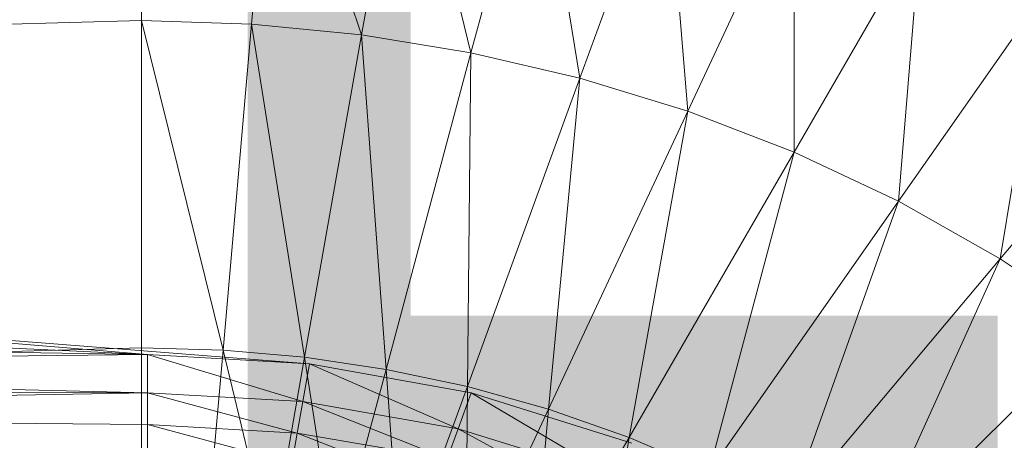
# Model space of a CAD drawing. Header units: metres. Extents: x 391.1 to 427.5, y 12.8 to 28.4.
# Tile 164 of 234: x 407.8748 to 407.9802, y 26.5427 to 26.5878. Entities that reach past the tile are written whole.
import ezdxf

# ---------------------------------------------------------------- set-up
doc = ezdxf.new("R2010")
doc.units = ezdxf.units.M
doc.layers.add('A-DETL-____-MBND', color=7, linetype='Continuous', lineweight=18)
doc.layers.add('E-LITE-EQPM-IDEN', color=7, linetype='Continuous', lineweight=30)
doc.styles.add('Tahoma_4', font='tahoma.ttf', dxfattribs={"height": 0.15})

# ---------------------------------------------------------------- blocks, each defined once
blk = doc.blocks.new('Family - Inodor PA-152192-03_ENLLUMENAT_P0A')
at = {"layer": 'A-DETL-____-MBND', "color": 253, "true_color": 0xaaaaaa}
for p, q in [((0.51095, 0.36184), (0.51095, 0.33495)), ((0.52508, 0.36136), (0.52273, 0.33457)), ((0.53449, 0.33342), (0.52508, 0.36136)), ((0.53917, 0.35992), (0.53449, 0.33342)), ((0.54621, 0.3315), (0.53917, 0.35992)), ((0.55318, 0.35751), (0.54621, 0.3315)), ((0.55786, 0.32879), (0.55318, 0.35751)), ((0.56708, 0.35412), (0.55786, 0.32879)), ((0.5694, 0.32526), (0.56708, 0.35412)), ((0.5808, 0.34971), (0.5694, 0.32526)), ((0.58079, 0.32087), (0.5808, 0.34971)), ((0.59431, 0.34429), (0.58079, 0.32087)), ((0.59196, 0.31561), (0.59431, 0.34429)), ((0.60749, 0.33779), (0.59196, 0.31561)), ((0.60285, 0.30944), (0.60749, 0.33779)), ((0.51095, 0.33495), (0.00127, 0.32087)), ((0.52273, 0.33457), (0.51095, 0.33495)), ((0.51968, 0.29966), (0.51095, 0.33495)), ((0.51095, 0.33495), (0.51095, 0.29991)), ((0.52273, 0.33457), (0.51968, 0.29966)), ((0.53449, 0.33342), (0.52273, 0.33457)), ((0.5284, 0.29889), (0.52273, 0.33457)), ((0.53449, 0.33342), (0.5284, 0.29889)), ((0.54621, 0.3315), (0.53449, 0.33342)), ((0.53712, 0.29759), (0.53449, 0.33342)), ((0.54621, 0.3315), (0.53712, 0.29759)), ((0.54583, 0.29575), (0.54621, 0.3315)), ((0.55786, 0.32879), (0.54621, 0.3315)), ((0.62027, 0.3302), (0.60285, 0.30944)), ((0.55786, 0.32879), (0.54583, 0.29575)), ((0.55451, 0.29333), (0.55786, 0.32879)), ((0.5694, 0.32526), (0.55786, 0.32879)), ((0.5694, 0.32526), (0.55451, 0.29333)), ((0.56314, 0.29031), (0.5694, 0.32526)), ((0.58079, 0.32087), (0.5694, 0.32526)), ((0.58079, 0.32087), (0.56314, 0.29031)), ((0.57169, 0.28666), (0.58079, 0.32087)), ((0.59196, 0.31561), (0.58079, 0.32087)), ((0.59196, 0.31561), (0.57169, 0.28666)), ((0.5801, 0.28232), (0.59196, 0.31561)), ((0.60285, 0.30944), (0.59196, 0.31561)), ((0.60285, 0.30944), (0.5801, 0.28232)), ((0.58831, 0.27727), (0.60285, 0.30944)), ((0.61336, 0.30232), (0.60285, 0.30944)), ((0.5116, 0.2992), (0.39671, 0.30854)), ((0.52893, 0.29818), (0.39671, 0.30854)), ((0.5116, 0.2992), (0.39671, 0.30854)), ((0.5116, 0.2992), (0.3967, 0.30444)), ((0.5116, 0.2992), (0.3967, 0.30444)), ((0.61336, 0.30232), (0.58831, 0.27727)), ((0.5116, 0.2992), (0.3967, 0.30102)), ((0.5116, 0.2992), (0.3967, 0.30102)), ((0.51095, 0.29991), (0.00127, 0.28584)), ((0.51968, 0.29966), (0.51095, 0.29991)), ((0.51095, 0.29991), (0.51095, 0.27916)), ((0.51968, 0.29966), (0.51787, 0.27898)), ((0.5284, 0.29889), (0.51968, 0.29966)), ((0.52479, 0.27842), (0.51968, 0.29966)), ((0.5116, 0.2992), (0.3967, 0.29774)), ((0.3967, 0.29774), (0.5116, 0.2992)), ((0.52893, 0.29818), (0.5116, 0.2992)), ((0.52893, 0.29818), (0.5116, 0.2992)), ((0.52821, 0.29414), (0.5116, 0.2992)), ((0.5116, 0.2951), (0.5116, 0.2992)), ((0.52821, 0.29414), (0.5116, 0.2992)), ((0.5116, 0.2951), (0.5116, 0.2992)), ((0.5284, 0.29889), (0.52479, 0.27842)), ((0.53712, 0.29759), (0.5284, 0.29889)), ((0.53173, 0.27748), (0.5284, 0.29889)), ((0.5116, 0.2951), (0.3967, 0.29774)), ((0.5116, 0.2951), (0.3967, 0.29774)), ((0.52893, 0.29818), (0.52821, 0.29414)), ((0.52821, 0.29414), (0.52893, 0.29818)), ((0.54623, 0.29507), (0.52893, 0.29818)), ((0.54482, 0.29122), (0.52893, 0.29818)), ((0.54482, 0.29122), (0.52893, 0.29818)), ((0.53712, 0.29759), (0.53173, 0.27748)), ((0.54583, 0.29575), (0.53712, 0.29759)), ((0.53869, 0.27613), (0.53712, 0.29759)), ((0.5116, 0.2951), (0.3967, 0.29531)), ((0.5116, 0.2951), (0.3967, 0.29531)), ((0.5116, 0.2951), (0.3967, 0.29285)), ((0.3967, 0.29285), (0.5116, 0.2951)), ((0.52821, 0.29414), (0.5116, 0.2951)), ((0.52821, 0.29414), (0.5116, 0.2951)), ((0.52762, 0.29078), (0.5116, 0.2951)), ((0.5116, 0.29168), (0.5116, 0.2951)), ((0.52762, 0.29078), (0.5116, 0.2951)), ((0.5116, 0.29168), (0.5116, 0.2951)), ((0.54583, 0.29575), (0.53869, 0.27613)), ((0.54623, 0.29507), (0.54482, 0.29122)), ((0.54482, 0.29122), (0.54623, 0.29507)), ((0.54567, 0.27436), (0.54583, 0.29575)), ((0.55451, 0.29333), (0.54583, 0.29575)), ((0.56138, 0.28614), (0.54623, 0.29507)), ((0.56343, 0.28969), (0.54623, 0.29507)), ((0.56138, 0.28614), (0.54623, 0.29507)), ((0.52821, 0.29414), (0.52762, 0.29078)), ((0.52762, 0.29078), (0.52821, 0.29414)), ((0.54482, 0.29122), (0.52821, 0.29414)), ((0.54482, 0.29122), (0.52821, 0.29414)), ((0.54366, 0.28801), (0.52821, 0.29414)), ((0.54366, 0.28801), (0.52821, 0.29414)), ((0.55451, 0.29333), (0.54567, 0.27436)), ((0.55265, 0.27214), (0.55451, 0.29333)), ((0.56314, 0.29031), (0.55451, 0.29333)), ((0.5116, 0.29168), (0.3967, 0.29285)), ((0.5116, 0.29168), (0.3967, 0.29285)), ((0.52762, 0.29078), (0.5116, 0.29168)), ((0.5116, 0.29168), (0.5116, 0.2884)), ((0.52762, 0.29078), (0.5116, 0.29168)), ((0.52705, 0.28755), (0.5116, 0.29168)), ((0.52705, 0.28755), (0.5116, 0.29168)), ((0.5116, 0.2884), (0.5116, 0.29168)), ((0.54482, 0.29122), (0.54366, 0.28801)), ((0.54366, 0.28801), (0.54482, 0.29122)), ((0.56138, 0.28614), (0.54482, 0.29122)), ((0.55967, 0.28318), (0.54482, 0.29122)), ((0.56138, 0.28614), (0.54482, 0.29122)), ((0.55967, 0.28318), (0.54482, 0.29122)), ((0.52762, 0.29078), (0.52705, 0.28755)), ((0.52705, 0.28755), (0.52762, 0.29078)), ((0.54366, 0.28801), (0.52762, 0.29078)), ((0.54366, 0.28801), (0.52762, 0.29078)), ((0.54253, 0.28492), (0.52762, 0.29078)), ((0.54253, 0.28492), (0.52762, 0.29078)), ((0.56314, 0.29031), (0.55265, 0.27214)), ((0.55962, 0.26942), (0.56314, 0.29031)), ((0.57169, 0.28666), (0.56314, 0.29031))]:
    blk.add_line(p, q, dxfattribs=at)
blk = doc.blocks.new('LONDR55-XX_ZZ-ARQ-CAA-M3D-Londres55_ifc-1-03_ENLLUMENAT_P0A')
at = {"layer": 'A-DETL-____-MBND', "color": 253, "lineweight": 18, "true_color": 0xaaaaaa}
blk.add_blockref('Family - Inodor PA-152192-03_ENLLUMENAT_P0A', (407.37693, 26.25274), dxfattribs=at)

msp = doc.modelspace()

# ---------------------------------------------------------------- block references
at = {"lineweight": 5}
msp.add_blockref('LONDR55-XX_ZZ-ARQ-CAA-M3D-Londres55_ifc-1-03_ENLLUMENAT_P0A', (0, 0), dxfattribs=at)

# ---------------------------------------------------------------- texts
at = {"layer": 'E-LITE-EQPM-IDEN', "insert": (407.88187, 26.68902), "char_height": 0.15, "width": 0.8097044, "attachment_point": 1, "style": 'Tahoma_4'}
msp.add_mtext('LA27.8.', dxfattribs=at)

doc.saveas('drawing.dxf')
